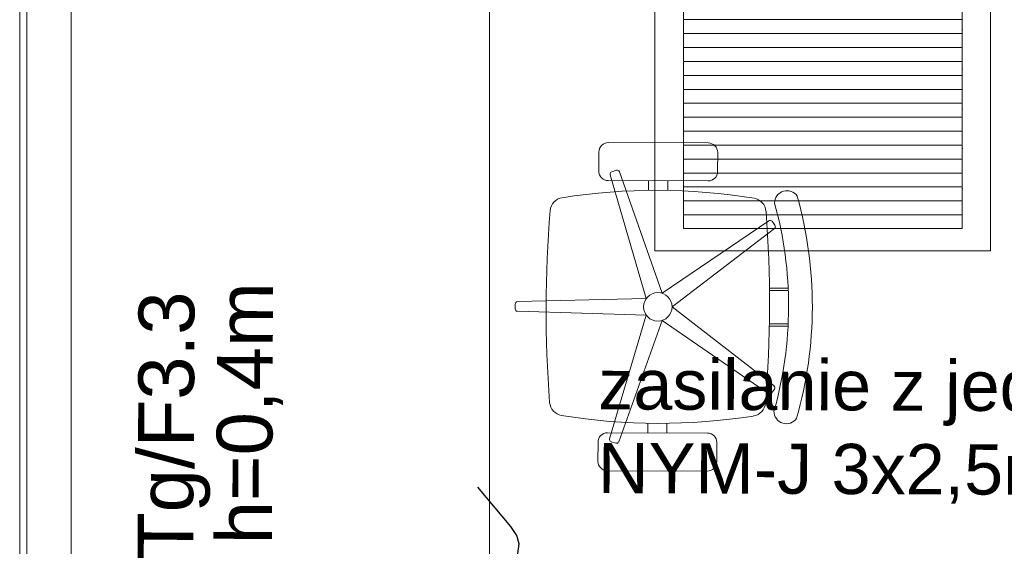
# Model space of a CAD drawing. Header units: inches. Extents: x 45159 to 108059, y -33626 to -17950.
# Tile 19 of 38: x 50390 to 50566, y -18808 to -18713. Entities that reach past the tile are written whole.
import ezdxf
from ezdxf.enums import TextEntityAlignment as Align

# ---------------------------------------------------------------- set-up
doc = ezdxf.new("R2010")
doc.units = ezdxf.units.IN
doc.header["$MEASUREMENT"] = 0
doc.layers.add('AA_KOMINY.W+_Nr_Pióra__152', color=7, linetype='Continuous', lineweight=5, true_color=0x40cfff)
for name, color, linetype, lineweight in [('E-opisy', 240, 'Continuous', 25), ('LUXIONA', 140, 'Continuous', 20), ('p--meble wyp.', 251, 'Continuous', 0), ('p--płyta GK', 251, 'Continuous', 0)]:
    doc.layers.add(name, color=color, linetype=linetype, lineweight=lineweight)
doc.layers.add('E_LAMPY', color=240, linetype='Continuous')
doc.styles.add('GENERATED_STYLE_2', font='arial.ttf')
doc.styles.get("Standard").update_dxf_attribs({"font": 'ARIAL.TTF', "width": 0.75})

# ---------------------------------------------------------------- blocks, each defined once
blk = doc.blocks.new('krzesło obrotowe')
for p, q in [((7.39, 24.53), (-7.53, 24.49)), ((-8.95, 23.07), (-8.94, 20.22)), ((8.82, 20.27), (8.82, 23.12)), ((-0.66, 2.03), (5.74, 20.18)), ((7.11, 19.74), (1.72, 1.26)), ((6.18, 20.4), (6.88, 20.18)), ((-7.51, 18.81), (7.41, 18.85)), ((-1.47, 18.82), (-1.47, 17.39)), ((1.37, 18.83), (1.37, 17.4)), ((-17.49, 12.18), (-17.07, 12.78)), ((-16.58, 12.86), (-0.66, 2.03)), ((-2.13, -0.01), (-17.42, 11.69)), ((-19.49, 2.43), (-16.69, 2.44)), ((-19.48, 2.79), (-16.68, 2.79)), ((1.72, 1.26), (20.97, 0.78)), ((21.31, 0.43), (21.32, -0.3)), ((-17.36, -11.79), (-2.13, -0.01)), ((20.97, -0.66), (1.73, -1.25)), ((1.73, -1.25), (7.22, -19.7)), ((-19.48, -2.54), (-16.67, -2.53)), ((-19.46, -2.9), (-16.67, -2.89)), ((-0.65, -2.03), (-16.51, -12.96)), ((5.85, -20.15), (-0.65, -2.03)), ((-16.99, -12.87), (-17.42, -12.28)), ((-1.37, -18.83), (-1.37, -17.4)), ((1.47, -18.82), (1.47, -17.39)), ((-7.41, -18.85), (7.51, -18.81)), ((-8.82, -23.12), (-8.82, -20.27)), ((6.99, -20.14), (6.3, -20.37)), ((8.94, -20.22), (8.95, -23.07)), ((7.53, -24.49), (-7.39, -24.53))]:
    blk.add_line(p, q)
blk.add_circle((0, 0), 2.13)
for centre, radius, start, end in [((-7.53, 23.07), 1.42, 90.1621, 180.1621), ((7.4, 23.11), 1.42, 0.1621, 90.1621), ((-7.52, 20.23), 1.42, 180.1621, 270.1621), ((6.07, 20.06), 0.355, 72.1621, 160.5763), ((6.77, 19.84), 0.355, 343.748, 72.1621), ((7.4, 20.27), 1.42, 270.1621, 0.1621), ((37.88, 0.11), 60.97, 164.3717, 195.9526), ((-19.3, 15.49), 1.86, 0.1621, 146.0387), ((-14.04, 14.12), 2.13, 99.2648, 175.6008), ((0.21, -73.23), 90.64, 81.0595, 99.2648), ((13.96, 14.2), 2.13, 4.7235, 81.0595), ((37.88, 0.11), 57.42, 164.4503, 195.874), ((163.51, 0.46), 180.21, 175.6008, 184.7235), ((-163.51, -0.46), 180.21, 355.6008, 4.7235), ((-17.21, 11.98), 0.355, 144.1621, 232.5763), ((-16.78, 12.57), 0.355, 55.748, 144.1621), ((20.96, 0.42), 0.355, 0.1621, 88.5763), ((20.96, -0.31), 0.355, 271.748, 0.1621), ((-17.14, -12.07), 0.355, 127.748, 216.1621), ((-16.71, -12.66), 0.355, 216.1621, 304.5763), ((-13.96, -14.2), 2.13, 184.7235, 261.0595), ((14.04, -14.12), 2.13, 279.2648, 355.6008), ((-19.21, -15.6), 1.86, 214.2856, 0.1621), ((-0.21, 73.23), 90.64, 261.0595, 279.2648), ((-7.4, -20.27), 1.42, 90.1621, 180.1621), ((7.52, -20.23), 1.42, 0.1621, 90.1621), ((6.19, -20.03), 0.355, 199.748, 288.1621), ((6.88, -19.8), 0.355, 288.1621, 16.5763), ((-7.4, -23.11), 1.42, 180.1621, 270.1621), ((7.53, -23.07), 1.42, 270.1621, 0.1621)]:
    blk.add_arc(centre, radius, start, end)
blk = doc.blocks.new('A')
at = {"layer": 'LUXIONA', "linetype": 'Continuous'}
h = blk.add_hatch(dxfattribs=at)
h.set_pattern_fill('ANSI31', color=256, scale=200, angle=135)
h.set_pattern_definition([(180, (365.154, -7.218), (-2e-15, -25), [])])
h.paths.add_polyline_path([(51, 540), (51, 40), (551, 40), (551, 540)])
for p, q in [((51, 290), (51, 540)), ((301, 540), (51, 540)), ((301, 540), (551, 540)), ((551, 540), (551, 40))]:
    blk.add_line(p, q, dxfattribs=at)
for points in [[(0, 580), (602, 580), (602, 0), (0, 0)], [(51, 540), (551, 540), (551, 40), (51, 40)], [(51, 540), (551, 540), (551, 40), (51, 40)]]:
    blk.add_lwpolyline(points, close=True, dxfattribs=at)
for p in [(551, 468.6), (551, 397.1), (551, 325.7), (551, 254.3), (551, 182.9), (551, 111.4)]:
    blk.add_point(p, dxfattribs=at)
at = {"layer": 'LUXIONA'}
blk.add_attdef('OZNACZENIE', text='', height=80, dxfattribs=at).set_placement((298.1, 611.8), align=Align.CENTER)
blk = doc.blocks.new('SPLINE_10', base_point=(16648.91, -8782.46))
at = {"lineweight": 30, "true_color": 0xf50000}
h = blk.add_hatch(color=1, dxfattribs=at)
h.dxf.hatch_style = 1
h.paths.add_polyline_path([(16574.2, -8575.14, 1), (16553.82, -8575.14, 1)])
at = {"color": 1, "lineweight": 30, "true_color": 0xf50000}
blk.add_circle((16564.01, -8575.14), 10.19, dxfattribs=at)
at = {"layer": 'AA_KOMINY.W+_Nr_Pióra__152', "color": 1, "lineweight": 30, "true_color": 0xf50000, "flags": 128}
for points in [[(16568.73, -8507.47), (16563.94, -8503.18), (16562.46, -8499.8), (16562.08, -8495.23), (16562.08, -8473.3)], [(16568.58, -8524.69), (16574.28, -8524.69), (16580.11, -8523.81), (16583.16, -8522.45), (16585.95, -8519.99), (16586.54, -8518.3), (16586.6, -8515.19), (16585.63, -8513.18), (16582.51, -8511.62), (16574.14, -8508.98), (16568.73, -8507.47)], [(16553.59, -8542.86), (16550.61, -8541.84), (16548.23, -8540.13), (16546.98, -8537.42), (16546.98, -8533.86), (16547.83, -8530.69), (16549.88, -8527.59), (16558.29, -8524.69)], [(16558.29, -8524.69), (16568.58, -8524.69)], [(16564.01, -8568.48), (16564.01, -8555.3), (16563, -8551.75), (16561.94, -8549.85), (16559.84, -8546.96), (16553.59, -8542.86)]]:
    blk.add_lwpolyline(points, dxfattribs=at)

msp = doc.modelspace()

# ---------------------------------------------------------------- linework, layer by layer
at = {"layer": 'p--meble wyp.', "linetype": 'Continuous', "lineweight": 5}
msp.add_lwpolyline([(50473.88, -18849.42), (50398.88, -18849.42), (50398.88, -18709.42), (50473.88, -18709.42)], close=True, dxfattribs=at)
at = {"layer": 'p--płyta GK', "ltscale": 35}
for p, q in [((50390.9, -18858.51), (50390.9, -18587.96)), ((50389.65, -18859.76), (50389.65, -18589.21))]:
    msp.add_line(p, q, dxfattribs=at)

# ---------------------------------------------------------------- block references
at = {"layer": 'E_LAMPY', "linetype": 'Continuous', "xscale": -0.4200000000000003, "yscale": 0.4200000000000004, "zscale": 0.4200000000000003, "rotation": 39.62132203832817}
msp.add_blockref('SPLINE_10', (50526.54, -18920.29), dxfattribs=at)
at = {"layer": 'LUXIONA', "color": 7, "linetype": 'ByBlock'}
ref = msp.add_blockref('A', (50503.56, -18754.66), dxfattribs=dict(at, xscale=0.09999999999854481, yscale=0.1000000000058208, zscale=0.1))
ref.add_attrib('OZNACZENIE', 'A', dxfattribs={"height": 16}).set_placement((50533.38, -18693.47), align=Align.CENTER)
at = {"layer": 'p--meble wyp.', "linetype": 'Continuous', "lineweight": 5, "xscale": -1.2, "yscale": 1.2, "zscale": 1.2}
msp.add_blockref('krzesło obrotowe', (50504.08, -18764.71), dxfattribs=at)

# ---------------------------------------------------------------- texts
at = {"layer": 'E-opisy', "linetype": 'Continuous', "char_height": 10, "attachment_point": 1, "rotation": 89.7673, "style": 'GENERATED_STYLE_2'}
for s, insert in [('h=0,4m', (50424.89, -18807.25)), ('Tg/F3.3', (50410.79, -18810.06))]:
    msp.add_mtext(s, dxfattribs=dict(at, insert=insert))
at = {"layer": 'E-opisy', "color": 7, "linetype": 'Continuous', "insert": (50493.43, -18774.08), "char_height": 9, "attachment_point": 1, "rotation": 359.7673, "style": 'GENERATED_STYLE_2'}
msp.add_mtext('zasilanie z jednostki zewn\\PNYM-J 3x2,5mm', dxfattribs=at)

doc.saveas('drawing.dxf')
